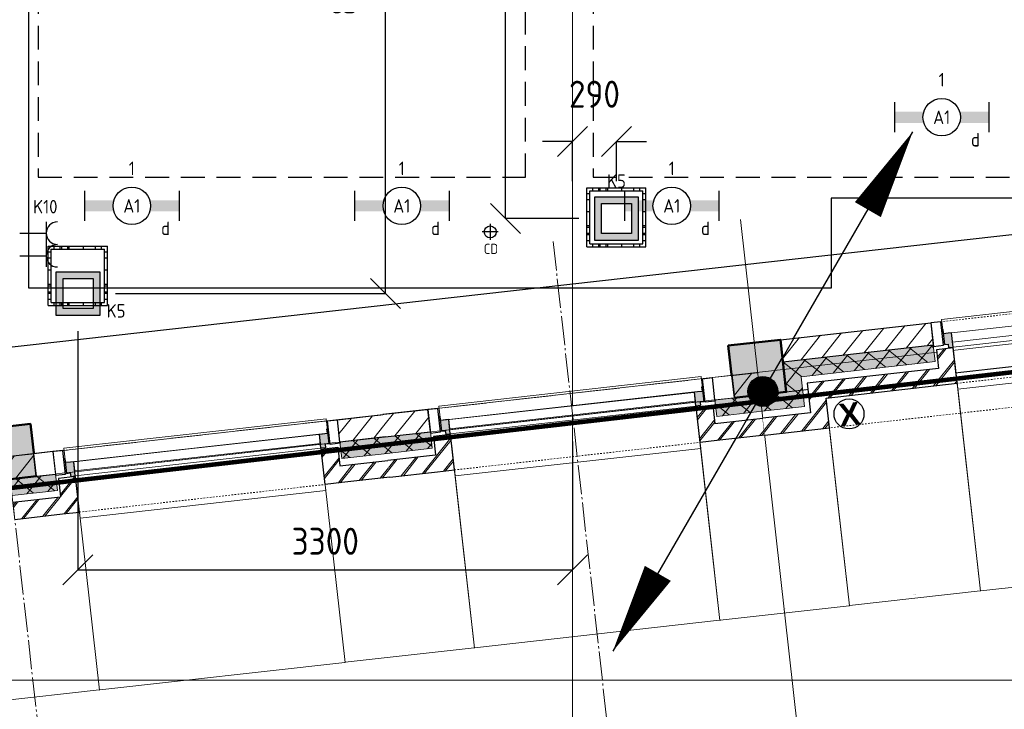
# Model space of a CAD drawing. Header units: millimetres. Extents: x -38031 to 110605, y -30229 to 92226.
# Tile 128 of 194: x 43174 to 49739, y 3307 to 7904. Entities that reach past the tile are written whole.
import ezdxf
from ezdxf.enums import TextEntityAlignment as Align

# ---------------------------------------------------------------- set-up
doc = ezdxf.new("R2010")
doc.units = ezdxf.units.MM
doc.header["$LTSCALE"] = 50
doc.set_wipeout_variables(frame=1)
doc.header["$PDMODE"] = 1
for name, pattern in [('HIDDEN', [9.525, 6.35, -3.175]), ('HIDDEN2', [4.7625, 3.175, -1.5875]), ('STYLE_01', [0.41664, 0.20828, -0.20836]), ('STYLE_07', [1.875, 0.625, -0.20828, 0.625, -0.20836, 0.06943, -0.13893]), ('STYLE_11', [5, 3.888855, -0.416718, 0.277786, -0.416641])]:
    doc.linetypes.add(name, pattern=pattern)
for name, color, linetype, lineweight in [('00 ALGEMEEN', 7, 'Continuous', 15), ('05 LINE-.Stramien', 1, 'STYLE_11', 15), ('05 LINE-0.10 grijs', 8, 'Continuous', 9), ('21 WAND BUITEN-21F_baksteen', 7, 'Continuous', 25), ('21 WAND BUITEN-21F_kalkzandsteen', 7, 'Continuous', 25), ('21 WAND BUITEN-21G_hsb', 1, 'Continuous', 15), ('21 WAND BUITEN-29_isolatie', 1, 'Continuous', 15), ('28 CONSTRUCTIE-28E_beton', 5, 'Continuous', 50), ('Guides', 203, 'Continuous', 13), ('koppenmaten', 163, 'Continuous', 15), ('stramien', 1, 'Continuous', 15)]:
    doc.layers.add(name, color=color, linetype=linetype, lineweight=lineweight)
for name, color, linetype in [('AL$1A---_ALGEMEEN', 8, 'Continuous'), ('AL------_MAATV', 200, 'Continuous'), ('AL------_MAATVOERING', 2, 'Continuous'), ('AL------_SPARING', 2, 'Continuous'), ('AM$1A---_ARCERING', 8, 'Continuous'), ('AT$1A---_TEKST025', 8, 'Continuous'), ('AT$1A---_TEKST100', 8, 'Continuous'), ('BOUWKUNDIG', 8, 'Continuous'), ('brandscheiding', 5, 'HIDDEN'), ('EL6121--', 3, 'Continuous'), ('EL6222--', 3, 'Continuous'), ('EL6311--', 3, 'Continuous'), ('LICHT_TEXT018', 1, 'Continuous'), ('versterkte strook', 7, 'Continuous'), ('Vloerdoos (2e)', 51, 'Continuous'), ('Vloerdoos (OUD)', 51, 'Continuous')]:
    doc.layers.add(name, color=color, linetype=linetype)
doc.styles.add('Arial', font='ARIAL.TTF')
doc.styles.add('Arial (bold)', font='ARIALBD.TTF')
doc.styles.add('BURO-018', font='iso.shx', dxfattribs={"height": 90})
doc.styles.get("Standard").update_dxf_attribs({"font": 'iso.shx'})
doc.dimstyles.new('STABICAD', dxfattribs={"dimscale": 100, "dimtxt": 1.8, "dimasz": 2, "dimexe": 0, "dimexo": 2.5, "dimgap": 1.5, "dimtad": 0, "dimdec": 0, "dimrnd": 10, "dimzin": 0, "dimdsep": 46, "dimtxsty": 'Standard', "dimblk1": 'OBLIQUE', "dimblk2": 'OBLIQUE', "dimsah": 1, "dimcen": -3, "dimadec": 0, "dimazin": 0, "dimtfac": 1, "dimtdec": 0, "dimtofl": 0, "dimtmove": 2, "dimatfit": 3, "dimfxl": 0, "dimtvp": 1.055556, "dimtolj": 1, "dimtzin": 0, "dimarcsym": 0})
doc.dimstyles.new('VyA', dxfattribs={"dimtxt": 2.272868, "dimasz": 2.120801, "dimexe": 1.5, "dimexo": 1.59, "dimgap": 0.5, "dimtad": 1, "dimdec": 0, "dimzin": 11, "dimtxsty": 'Arial', "dimblk": 'VW_SLASH', "dimcen": 0, "dimdle": 1, "dimazin": 0, "dimtfac": 0.8, "dimtdec": 0, "dimtix": 1, "dimtmove": 0, "dimatfit": 0, "dimldrblk": 'VW_FILLEDARROW', "dimfxl": 0, "dimfrac": 2, "dimtolj": 1, "dimtzin": 11, "dimarcsym": 0})
pattern_1 = [(45, (0, 0), (70.71068, -70.71068), []), (45, (7.07, -7.07), (70.71068, -70.71068), [])]
pattern_2 = [(135, (0, 0), (70.71068, 70.71068), []), (45, (299.34, -299.34), (70.71068, -70.71068), [])]
pattern_3 = [(45, (0, 0), (70.71068, -70.71068), [])]

# ---------------------------------------------------------------- blocks, each defined once
blk = doc.blocks.new('_Oblique')
at = {"color": 0, "linetype": 'ByBlock', "lineweight": -2}
blk.add_line((-0.5, -0.5), (0.5, 0.5), dxfattribs=at)
blk = doc.blocks.new('*D101')
at = {"layer": 'AL------_MAATVOERING', "color": 0, "lineweight": -2}
for p, q in [((46902.4, 14300), (46411.9, 14300)), ((46411.9, 6577.9), (46411.9, 14300)), ((46902.4, 6577.9), (46411.9, 6577.9))]:
    blk.add_line(p, q, dxfattribs=at)
at = {"layer": 'Defpoints', "color": 0}
for p in [(46411.9, 14300), (47152.4, 14300), (47152.4, 6577.9)]:
    blk.add_point(p, dxfattribs=at)
at = {"layer": 'AL------_MAATVOERING', "color": 0, "lineweight": -2, "xscale": 200, "yscale": 200, "zscale": 200}
for p, rotation in [((46411.9, 14300), 90), ((46411.9, 6577.9), 270)]:
    blk.add_blockref('_Oblique', p, dxfattribs=dict(at, rotation=rotation))
at = {"layer": 'AL------_MAATVOERING', "color": 0, "insert": (46221.9, 10439), "char_height": 180, "attachment_point": 5, "rotation": 90}
blk.add_mtext('\\A1;7720', dxfattribs=at)
blk = doc.blocks.new('*D115')
at = {"layer": 'AL------_MAATVOERING', "color": 0, "lineweight": -2}
for p, q in [((43562.4, 5827.9), (43562.4, 4237.2)), ((46860, 5093.4), (46860, 4237.2)), ((43562.4, 4237.2), (46860, 4237.2))]:
    blk.add_line(p, q, dxfattribs=at)
at = {"layer": 'Defpoints', "color": 0}
for p in [(43562.4, 6077.9), (46860, 5343.4), (46860, 4237.2)]:
    blk.add_point(p, dxfattribs=at)
at = {"layer": 'AL------_MAATVOERING', "color": 0, "lineweight": -2, "xscale": 200, "yscale": 200, "zscale": 200, "rotation": 180}
blk.add_blockref('_Oblique', (43562.4, 4237.2), dxfattribs=at)
at = {"layer": 'AL------_MAATVOERING', "color": 0, "lineweight": -2, "xscale": 200, "yscale": 200, "zscale": 200}
blk.add_blockref('_Oblique', (46860, 4237.2), dxfattribs=at)
at = {"layer": 'AL------_MAATVOERING', "color": 0, "insert": (45211.2, 4427.2), "char_height": 180, "attachment_point": 5}
blk.add_mtext('\\A1;3300', dxfattribs=at)
blk = doc.blocks.new('*D116')
at = {"layer": 'AL------_MAATVOERING', "color": 0, "lineweight": -2}
for p, q in [((43812.4, 14300), (45612.1, 14300)), ((45612.1, 6077.9), (45612.1, 14300)), ((43812.4, 6077.9), (45612.1, 6077.9))]:
    blk.add_line(p, q, dxfattribs=at)
at = {"layer": 'Defpoints', "color": 0}
for p in [(43562.4, 14300), (45612.1, 14300), (43562.4, 6077.9)]:
    blk.add_point(p, dxfattribs=at)
at = {"layer": 'AL------_MAATVOERING', "color": 0, "lineweight": -2, "xscale": 200, "yscale": 200, "zscale": 200}
for p, rotation in [((45612.1, 14300), 90), ((45612.1, 6077.9), 270)]:
    blk.add_blockref('_Oblique', p, dxfattribs=dict(at, rotation=rotation))
at = {"layer": 'AL------_MAATVOERING', "color": 0, "insert": (45336.2, 8155.8), "char_height": 180, "attachment_point": 5, "rotation": 90}
blk.add_mtext('\\A1;8220', dxfattribs=at)
blk = doc.blocks.new('*D243')
at = {"layer": 'AL------_MAATVOERING', "color": 0, "lineweight": -2}
for p, q in [((46860, 7092.6), (46660, 7092.6)), ((46860, 6827.9), (46860, 7092.6)), ((47152.4, 6827.9), (47152.4, 7092.6)), ((47152.4, 7092.6), (47352.4, 7092.6))]:
    blk.add_line(p, q, dxfattribs=at)
at = {"layer": 'Defpoints', "color": 0}
for p in [(46860, 7092.6), (46860, 6577.9), (47152.4, 6577.9)]:
    blk.add_point(p, dxfattribs=at)
at = {"layer": 'AL------_MAATVOERING', "color": 0, "lineweight": -2, "xscale": 200, "yscale": 200, "zscale": 200}
blk.add_blockref('_Oblique', (46860, 7092.6), dxfattribs=at)
at = {"layer": 'AL------_MAATVOERING', "color": 0, "lineweight": -2, "xscale": 200, "yscale": 200, "zscale": 200, "rotation": 180}
blk.add_blockref('_Oblique', (47152.4, 7092.6), dxfattribs=at)
at = {"layer": 'AL------_MAATVOERING', "color": 0, "insert": (47006.2, 7407.6), "char_height": 180, "attachment_point": 5}
blk.add_mtext('\\A1;290', dxfattribs=at)
blk = doc.blocks.new('E00414')
at = {"color": 0, "linetype": 'Continuous'}
for p, q in [((-2.9, -2.9), (-2.9, 2.9)), ((-2.9, 2.9), (2.9, 2.9)), ((2.9, 2.9), (2.9, -2.9)), ((-2, 2), (2, 2)), ((-2, -2), (-2, 2)), ((2, 2), (2, -2)), ((2, -2), (-2, -2)), ((2.9, -2.9), (-2.9, -2.9))]:
    blk.add_line(p, q, dxfattribs=at)
at = {"color": 0}
for points in [[(-2.9, 2.9), (2.9, 2.9), (-2, 2), (2, 2)], [(-2, -2), (-2.9, -2.9), (-2, 2), (-2.9, 2.9)], [(2, 2), (2.9, 2.9), (2, -2), (2.9, -2.9)], [(2, -2), (2.9, -2.9), (-2, -2), (-2.9, -2.9)]]:
    blk.add_solid(points, dxfattribs=at)
at = {"color": 0, "linetype": 'Continuous', "style": 'BURO-018'}
for tag, p in [('E_GKAST', (0, 8)), ('E_GROEP', (0, 5)), ('E_SGROEP', (4.5, 5))]:
    blk.add_attdef(tag, text='', height=1.8, dxfattribs=at).set_placement(p, align=Align.MIDDLE)
at = {"color": 0, "linetype": 'Continuous', "style": 'BURO-018', "flags": 1}
for tag, p in [('E_VERMCODE', (13, 5)), ('E_MATCODE', (0, 0))]:
    blk.add_attdef(tag, text='', height=1.8, dxfattribs=at).set_placement(p, align=Align.MIDDLE)
blk = doc.blocks.new('E00126')
at = {"color": 0, "linetype": 'Continuous'}
for p, q in [((-3, 4.5), (3, 4.5)), ((-1.5, 1), (-1.5, 4.5)), ((1.5, 1), (1.5, 4.5))]:
    blk.add_line(p, q, dxfattribs=at)
for centre in [(-1.5, 6), (1.5, 6)]:
    blk.add_arc(centre, 1.5, 180, 0, dxfattribs=at)
at = {"color": 0, "linetype": 'Continuous', "style": 'BURO-018'}
for tag, p in [('E_GKAST', (0, 11.5)), ('E_GROEP', (0, 8.5)), ('E_SGROEP', (4.5, 8.5))]:
    blk.add_attdef(tag, text='', height=1.8, dxfattribs=at).set_placement(p, align=Align.MIDDLE)
at = {"color": 0, "linetype": 'Continuous', "style": 'BURO-018', "flags": 1}
for tag, p in [('E_VERMCODE', (13, 8.5)), ('E_MATCODE', (0, 0))]:
    blk.add_attdef(tag, text='', height=1.8, dxfattribs=at).set_placement(p, align=Align.MIDDLE)
blk = doc.blocks.new('E00170')
at = {"color": 0, "linetype": 'Continuous'}
for q in [(5, 8.66), (-5, -8.66)]:
    blk.add_line((0, 0), q, dxfattribs=at)
for points in [[(5, 8.66, 0, 1, 0), (3.5, 6.062, 1, 1, 0)], [(-5, -8.66, 0, 1, 0), (-3.5, -6.062, 1, 1, 0)]]:
    blk.add_lwpolyline(points, format="xyseb", dxfattribs=at)
at = {"color": 0, "const_width": 0.5}
blk.add_lwpolyline([(-0.25, 0, 1), (0.25, 0, 1)], format="xyb", close=True, dxfattribs=at)
at = {"color": 0, "linetype": 'Continuous'}
blk.add_circle((0, 0), 0.5, dxfattribs=at)
blk = doc.blocks.new('1115B6630')
at = {"color": 0}
for p, q in [((-6.3, 2), (-6.3, -2)), ((6.3, 2), (6.3, -2))]:
    blk.add_line(p, q, dxfattribs=at)
at = {"color": 0, "linetype": 'Continuous'}
blk.add_circle((0, 0), 2.5, dxfattribs=at)
at = {"color": 0}
for points in [[(-2.5, 0.75), (-6.3, 0.75), (-2.5, -0.75), (-6.3, -0.75)], [(2.5, 0.75), (6.3, 0.75), (2.5, -0.75), (6.3, -0.75)]]:
    blk.add_solid(points, dxfattribs=at)
at = {"color": 0, "linetype": 'Continuous', "style": 'BURO-018'}
for tag, p in [('E_GKAST', (0, 8)), ('E_GROEP', (0, 5)), ('E_SGROEP', (4.5, 5)), ('E_ARMCODE', (0, 0)), ('E_SLET', (4.5, -3))]:
    blk.add_attdef(tag, text='', height=1.8, dxfattribs=at).set_placement(p, align=Align.MIDDLE)
blk = doc.blocks.new('Centraaldoos')
at = {"color": 1, "linetype": 'Continuous'}
for p, q in [((-2, 0), (2, 0)), ((0, -2), (0, 2))]:
    blk.add_line(p, q, dxfattribs=at)
at = {"color": 0, "linetype": 'Continuous'}
blk.add_circle((0, 0), 1.5, dxfattribs=at)
at = {"color": 0, "linetype": 'Continuous', "style": 'BURO-018'}
blk.add_attdef('AL_POSNR', text='', height=1.8, dxfattribs=at).set_placement((0, 3), align=Align.CENTER)
at = {"color": 0, "linetype": 'Continuous', "style": 'BURO-018', "flags": 1}
blk.add_attdef('AL_OMS', (0, 0), '', height=1.8, dxfattribs=at)
at = {"layer": 'AL------_MAATV', "style": 'BURO-018'}
blk.add_text('CD', height=2.531, rotation=180, dxfattribs=at).set_placement((1.61, 5.48))
blk = doc.blocks.new('VLOERDOOS (2e)')
at = {"layer": 'Vloerdoos (OUD)'}
for p, q in [((0, 395), (395, 395)), ((0, 395), (0, 0)), ((40, 375), (40, 395)), ((80, 375), (80, 395)), ((90, 375), (90, 395)), ((130, 375), (130, 395)), ((140, 375), (140, 395)), ((235, 375), (235, 395)), ((315, 375), (315, 395)), ((355, 375), (355, 395)), ((395, 395), (395, 0)), ((0, 355), (20, 355)), ((20, 375), (20, 20)), ((20, 375), (375, 375)), ((375, 375), (375, 20)), ((375, 355), (395, 355)), ((0, 315), (20, 315)), ((0, 305), (20, 305)), ((0, 265), (20, 265)), ((375, 315), (395, 315)), ((375, 305), (395, 305)), ((375, 265), (395, 265)), ((0, 255), (20, 255)), ((375, 255), (395, 255)), ((0, 160), (20, 160)), ((375, 160), (395, 160)), ((0, 80), (20, 80)), ((375, 80), (395, 80)), ((0, 40), (20, 40)), ((0, 0), (395, 0)), ((20, 20), (375, 20)), ((40, 0), (40, 20)), ((80, 0), (80, 20)), ((90, 0), (90, 20)), ((130, 0), (130, 20)), ((140, 0), (140, 20)), ((235, 0), (235, 20)), ((315, 0), (315, 20)), ((355, 0), (355, 20)), ((375, 40), (395, 40))]:
    blk.add_line(p, q, dxfattribs=at)
blk = doc.blocks.new('zijdetail kozijn 2kops')
at = {"color": 0}
blk.add_wipeout([(-63, 420), (-130, 420), (-130, 262), (-63, 262)], dxfattribs=at).dxf.layer = 'AL$1A---_ALGEMEEN'
at = {"layer": 'AM$1A---_ARCERING', "linetype": 'Continuous', "lineweight": 0}
blk.add_hatch(color=256, dxfattribs=at).paths.add_polyline_path([(-54.2, 338), (-54.2, 366), (-56, 366), (-56, 266), (-31, 266), (-31, 243), (0, 243), (0, 338), (-22, 338)])
at = {"layer": 'AL$1A---_ALGEMEEN', "color": 0}
for points in [[(-63, 420), (-130, 420), (-130, 262), (-63, 262)], [(-54.2, 338), (-54.2, 366), (-56, 366), (-56, 266), (-31, 266), (-31, 243), (0, 243), (0, 338), (-22, 338)]]:
    blk.add_lwpolyline(points, close=True, dxfattribs=at)
blk = doc.blocks.new('31x_alu-1e-mk106b-p')
at = {"color": 0}
blk.add_wipeout([(-338, 1648), (-338, 0), (-276, 0), (-276, 1648)], dxfattribs=at).dxf.layer = '05 LINE-0.10 grijs'
at = {"layer": '05 LINE-0.10 grijs', "color": 0}
for points in [[(-435, 1704), (-338, 1704), (-338, -56), (-435, -56)], [(-338, 1648), (-338, 0), (-276, 0), (-276, 1648)]]:
    blk.add_lwpolyline(points, close=True, dxfattribs=at)
at = {"layer": '00 ALGEMEEN', "color": 0, "xscale": -1, "rotation": 90}
blk.add_blockref('zijdetail kozijn 2kops', (0, 1648), dxfattribs=at)
at = {"layer": '00 ALGEMEEN', "color": 0, "rotation": 90}
blk.add_blockref('zijdetail kozijn 2kops', (0, 0), dxfattribs=at)
at = {"layer": '05 LINE-0.10 grijs', "color": 0, "linetype": 'STYLE_01'}
blk.add_line((-420, 1711), (-420, -63), dxfattribs=at)
at = {"layer": '05 LINE-0.10 grijs', "color": 0}
blk.add_lwpolyline([(-243, 1648), (40, 1648), (40, 0), (-243, 0)], close=True, dxfattribs=at)
at = {"color": 0}
blk.add_wipeout([(-113, -113), (-113, -434), (0, -434), (0, -113), (0, 0), (-238, 0), (-238, -113), (-114, -113)], dxfattribs=at).dxf.layer = '21 WAND BUITEN-21F_baksteen'
at = {"layer": 'AM$1A---_ARCERING', "linetype": 'Continuous', "lineweight": 5}
h = blk.add_hatch(dxfattribs=at)
h.set_pattern_fill('BAKSTEEN', color=256, style=0, pattern_type=2)
h.set_pattern_definition(pattern_1)
edge = h.paths.add_edge_path()
edge.add_line((-113, -113), (-113, -434))
edge.add_line((-113, -434), (0, -434))
edge.add_line((0, -434), (0, -113))
edge.add_line((0, -113), (0, 0))
edge.add_line((0, 0), (-238, 0))
edge.add_line((-238, 0), (-238, -113))
edge.add_line((-238, -113), (-114, -113))
at = {"layer": 'AM$1A---_ARCERING', "linetype": 'Continuous', "lineweight": 0}
blk.add_hatch(color=256, dxfattribs=at).paths.add_polyline_path([(-160, -130), (-270, -130), (-270, -434), (-160, -434)])
at = {"layer": 'AM$1A---_ARCERING', "linetype": 'Continuous', "lineweight": 5}
h = blk.add_hatch(dxfattribs=at)
h.set_pattern_fill('ISOLATIE', color=256, style=0, pattern_type=2)
h.set_pattern_definition(pattern_2)
h.paths.add_polyline_path([(-160, -130), (-270, -130), (-270, -434), (-160, -434)])
at = {"layer": '05 LINE-0.10 grijs', "color": 0, "linetype": 'STYLE_01'}
blk.add_line((0, 1648), (0, 0), dxfattribs=at)
at = {"layer": '21 WAND BUITEN-21F_baksteen', "color": 0}
blk.add_line((-113, -113), (-113, -434), dxfattribs=at)
at = {"layer": '21 WAND BUITEN-21F_baksteen', "color": 0, "flags": 128}
blk.add_lwpolyline([(0, -434), (0, -113), (0, 0), (-238, 0), (-238, -113), (-114, -113)], dxfattribs=at)
at = {"layer": '21 WAND BUITEN-29_isolatie', "color": 0}
blk.add_line((-160, -434), (-160, -130), dxfattribs=at)
at = {"layer": '21 WAND BUITEN-29_isolatie', "color": 0, "flags": 128}
blk.add_lwpolyline([(-160, -130), (-270, -130), (-270, -434)], dxfattribs=at)
at = {"color": 0}
for points, layer in [([(-113, 1761), (-113, 2082), (0, 2082), (0, 1761), (0, 1648), (-238, 1648), (-238, 1761), (-114, 1761)], '21 WAND BUITEN-21F_baksteen'), ([(-420, -130), (-420, -434), (-270, -434), (-270, -130)], '21 WAND BUITEN-21F_kalkzandsteen')]:
    blk.add_wipeout(points, dxfattribs=at).dxf.layer = layer
at = {"layer": 'AM$1A---_ARCERING', "linetype": 'Continuous', "lineweight": 0}
blk.add_hatch(color=256, dxfattribs=at).paths.add_polyline_path([(-160, 1778), (-270, 1778), (-270, 2082), (-160, 2082)])
at = {"layer": 'AM$1A---_ARCERING', "linetype": 'Continuous', "lineweight": 5}
h = blk.add_hatch(dxfattribs=at)
h.set_pattern_fill('ISOLATIE', color=256, style=0, pattern_type=2)
h.set_pattern_definition(pattern_2)
h.paths.add_polyline_path([(-160, 1778), (-270, 1778), (-270, 2082), (-160, 2082)])
h = blk.add_hatch(dxfattribs=at)
h.set_pattern_fill('BAKSTEEN', color=256, style=0, pattern_type=2)
h.set_pattern_definition(pattern_1)
edge = h.paths.add_edge_path()
edge.add_line((-113, 1761), (-113, 2082))
edge.add_line((-113, 2082), (0, 2082))
edge.add_line((0, 2082), (0, 1761))
edge.add_line((0, 1761), (0, 1648))
edge.add_line((0, 1648), (-238, 1648))
edge.add_line((-238, 1648), (-238, 1761))
edge.add_line((-238, 1761), (-114, 1761))
h = blk.add_hatch(dxfattribs=at)
h.set_pattern_fill('KALKZANDSTEEN', color=256, style=0, pattern_type=2)
h.set_pattern_definition(pattern_3)
h.paths.add_polyline_path([(-420, -130), (-420, -434), (-270, -434), (-270, -130)])
at = {"layer": '21 WAND BUITEN-21F_baksteen', "color": 0}
blk.add_line((-113, 1761), (-113, 2082), dxfattribs=at)
at = {"layer": '21 WAND BUITEN-21F_baksteen', "color": 0, "flags": 128}
blk.add_lwpolyline([(0, 2082), (0, 1761), (0, 1648), (-238, 1648), (-238, 1761), (-114, 1761)], dxfattribs=at)
at = {"layer": '21 WAND BUITEN-21F_kalkzandsteen', "color": 0}
blk.add_line((-420, -130), (-420, -434), dxfattribs=at)
at = {"layer": '21 WAND BUITEN-21F_kalkzandsteen', "color": 0, "flags": 128}
blk.add_lwpolyline([(-270, -434), (-270, -130), (-420, -130)], dxfattribs=at)
at = {"layer": '21 WAND BUITEN-29_isolatie', "color": 0}
blk.add_line((-160, 2082), (-160, 1778), dxfattribs=at)
at = {"layer": '21 WAND BUITEN-29_isolatie', "color": 0, "flags": 128}
blk.add_lwpolyline([(-160, 1778), (-270, 1778), (-270, 2082)], dxfattribs=at)
at = {"color": 0}
blk.add_wipeout([(-420, 1778), (-420, 2082), (-270, 2082), (-270, 1778)], dxfattribs=at).dxf.layer = '21 WAND BUITEN-21F_kalkzandsteen'
at = {"layer": 'AM$1A---_ARCERING', "linetype": 'Continuous', "lineweight": 5}
h = blk.add_hatch(dxfattribs=at)
h.set_pattern_fill('KALKZANDSTEEN', color=256, style=0, pattern_type=2)
h.set_pattern_definition(pattern_3)
h.paths.add_polyline_path([(-420, 1778), (-420, 2082), (-270, 2082), (-270, 1778)])
at = {"layer": '21 WAND BUITEN-21F_kalkzandsteen', "color": 0}
blk.add_line((-420, 1778), (-420, 2082), dxfattribs=at)
at = {"layer": '21 WAND BUITEN-21F_kalkzandsteen', "color": 0, "flags": 128}
blk.add_lwpolyline([(-270, 2082), (-270, 1778), (-420, 1778)], dxfattribs=at)
blk = doc.blocks.new('31x_alu-1e-mk107-p')
at = {"layer": '05 LINE-0.10 grijs', "color": 0, "linetype": 'STYLE_01'}
blk.add_line((-877, 0), (-3280, 0), dxfattribs=at)
at = {"color": 0}
blk.add_wipeout([(-877, 338), (-3280, 338), (-3280, 276), (-877, 276)], dxfattribs=at).dxf.layer = '05 LINE-0.10 grijs'
at = {"layer": '05 LINE-0.10 grijs', "color": 0}
blk.add_lwpolyline([(-877, 338), (-3280, 338), (-3280, 276), (-877, 276)], close=True, dxfattribs=at)
at = {"layer": '00 ALGEMEEN', "color": 0}
blk.add_blockref('zijdetail kozijn 2kops', (-3280, 0), dxfattribs=at)
at = {"layer": '00 ALGEMEEN', "color": 0, "xscale": -1}
blk.add_blockref('zijdetail kozijn 2kops', (-877, 0), dxfattribs=at)
at = {"layer": '05 LINE-0.10 grijs', "color": 0, "linetype": 'STYLE_01'}
blk.add_line((-814, 420), (-3343, 420), dxfattribs=at)
at = {"layer": '05 LINE-0.10 grijs', "color": 0}
blk.add_line((-821, 366), (-821, 435), dxfattribs=at)
blk.add_lwpolyline([(-3336, 366), (-3336, 435), (-821, 435)], dxfattribs=at)
blk.add_lwpolyline([(-3280, 243), (-877, 243), (-877, -40), (-3280, -40)], close=True, dxfattribs=at)
blk = doc.blocks.new('21x_zaagwerk')
at = {"layer": 'AL$1A---_ALGEMEEN', "color": 0}
blk.add_circle((0, 0), 100, dxfattribs=at)
at = {"layer": 'AT$1A---_TEKST100', "insert": (-67.8, 73.6), "char_height": 151.525, "attachment_point": 1, "line_spacing_factor": 0.967741, "style": 'Arial (bold)'}
blk.add_mtext('{\\C256;\\lX}', dxfattribs=at)
blk = doc.blocks.new('VW_SLASH')
at = {"layer": 'AL$1A---_ALGEMEEN', "color": 0, "linetype": 'ByBlock', "lineweight": -2}
blk.add_line((0, 0), (-1, 0), dxfattribs=at)
at = {"layer": 'AL$1A---_ALGEMEEN', "color": 0, "linetype": 'ByBlock', "lineweight": 5}
blk.add_line((0.5, 0.5), (-0.5, -0.5), dxfattribs=at)
blk = doc.blocks.new('*D1125')
at = {"layer": 'koppenmaten', "color": 0, "lineweight": -2}
for p, q in [((-38933.5, 6), (-38933.5, -1464.8)), ((-39813.5, -224), (-39813.5, -1464.8)), ((-38935.6, -1463.3), (-39811.4, -1463.3))]:
    blk.add_line(p, q, dxfattribs=at)
at = {"layer": 'koppenmaten', "color": 0, "lineweight": -2, "xscale": 2.12080078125, "yscale": 2.12080078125, "zscale": 2.12080078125, "rotation": 180}
blk.add_blockref('VW_SLASH', (-39813.5, -1463.3), dxfattribs=at)
at = {"layer": 'koppenmaten', "color": 0, "lineweight": -2, "xscale": 2.12080078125, "yscale": 2.12080078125, "zscale": 2.12080078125}
blk.add_blockref('VW_SLASH', (-38933.5, -1463.3), dxfattribs=at)
at = {"layer": 'AT$1A---_TEKST025', "insert": (-39373.5, -1437.1), "char_height": 2.273, "attachment_point": 5, "style": 'Arial'}
blk.add_mtext('\\A1;7K=44000', dxfattribs=at)
blk = doc.blocks.new('VW_FILLEDARROW')
at = {"layer": 'AL$1A---_ALGEMEEN', "color": 0, "lineweight": -2}
blk.add_solid([(0, 0), (0.5, 0.5), (0.5, -0.5)], dxfattribs=at)
blk = doc.blocks.new('*D1126')
at = {"layer": 'koppenmaten', "color": 0, "lineweight": -2}
for p, q in [((-38933.5, 76), (-38933.5, -1464.8)), ((-36530.5, 47.1), (-36530.5, -1464.8)), ((-36532.6, -1463.3), (-38931.4, -1463.3))]:
    blk.add_line(p, q, dxfattribs=at)
at = {"layer": 'koppenmaten', "color": 0, "lineweight": -2, "xscale": 2.12080078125, "yscale": 2.12080078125, "zscale": 2.12080078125, "rotation": 180}
blk.add_blockref('VW_SLASH', (-38933.5, -1463.3), dxfattribs=at)
at = {"layer": 'koppenmaten', "color": 0, "lineweight": -2, "xscale": 2.12080078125, "yscale": 2.12080078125, "zscale": 2.12080078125}
blk.add_blockref('VW_SLASH', (-36530.5, -1463.3), dxfattribs=at)
at = {"layer": 'AT$1A---_TEKST025', "insert": (-37732, -1437.1), "char_height": 2.273, "attachment_point": 5, "style": 'Arial'}
blk.add_mtext('\\A1;19K+V=120150', dxfattribs=at)
blk = doc.blocks.new('*D1127')
at = {"layer": 'koppenmaten', "color": 0, "lineweight": -2}
for p, q in [((-42329.5, -99), (-42329.5, -1464.8)), ((-40681.5, -229), (-40681.5, -1464.8)), ((-40683.6, -1463.3), (-42327.4, -1463.3))]:
    blk.add_line(p, q, dxfattribs=at)
at = {"layer": 'koppenmaten', "color": 0, "lineweight": -2, "xscale": 2.12080078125, "yscale": 2.12080078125, "zscale": 2.12080078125, "rotation": 180}
blk.add_blockref('VW_SLASH', (-42329.5, -1463.3), dxfattribs=at)
at = {"layer": 'koppenmaten', "color": 0, "lineweight": -2, "xscale": 2.12080078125, "yscale": 2.12080078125, "zscale": 2.12080078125}
blk.add_blockref('VW_SLASH', (-40681.5, -1463.3), dxfattribs=at)
at = {"layer": 'AT$1A---_TEKST025', "insert": (-41505.5, -1437.1), "char_height": 2.273, "attachment_point": 5, "style": 'Arial'}
blk.add_mtext('\\A1;13K+V=82400', dxfattribs=at)
blk = doc.blocks.new('*D1128')
at = {"layer": 'koppenmaten', "color": 0, "lineweight": -2}
for p, q in [((-39813.5, -119), (-39813.5, -1464.8)), ((-40681.5, -152.9), (-40681.5, -1464.8)), ((-40679.4, -1463.3), (-39815.6, -1463.3))]:
    blk.add_line(p, q, dxfattribs=at)
at = {"layer": 'koppenmaten', "color": 0, "lineweight": -2, "xscale": 2.12080078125, "yscale": 2.12080078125, "zscale": 2.12080078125, "rotation": 180}
blk.add_blockref('VW_SLASH', (-40681.5, -1463.3), dxfattribs=at)
at = {"layer": 'koppenmaten', "color": 0, "lineweight": -2, "xscale": 2.12080078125, "yscale": 2.12080078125, "zscale": 2.12080078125}
blk.add_blockref('VW_SLASH', (-39813.5, -1463.3), dxfattribs=at)
at = {"layer": 'AT$1A---_TEKST025', "insert": (-40247.5, -1437.1), "char_height": 2.273, "attachment_point": 5, "style": 'Arial'}
blk.add_mtext('\\A1;7K-V=43400', dxfattribs=at)
blk = doc.blocks.new('*D1129')
at = {"layer": 'koppenmaten', "color": 0, "lineweight": -2}
for p, q in [((-44845.5, -271.9), (-44845.5, -1464.8)), ((-43197.5, -271.9), (-43197.5, -1464.8)), ((-43199.6, -1463.3), (-44843.4, -1463.3))]:
    blk.add_line(p, q, dxfattribs=at)
at = {"layer": 'koppenmaten', "color": 0, "lineweight": -2, "xscale": 2.12080078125, "yscale": 2.12080078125, "zscale": 2.12080078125, "rotation": 180}
blk.add_blockref('VW_SLASH', (-44845.5, -1463.3), dxfattribs=at)
at = {"layer": 'koppenmaten', "color": 0, "lineweight": -2, "xscale": 2.12080078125, "yscale": 2.12080078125, "zscale": 2.12080078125}
blk.add_blockref('VW_SLASH', (-43197.5, -1463.3), dxfattribs=at)
at = {"layer": 'AT$1A---_TEKST025', "insert": (-44021.5, -1437.1), "char_height": 2.273, "attachment_point": 5, "style": 'Arial'}
blk.add_mtext('\\A1;13K+V=82400', dxfattribs=at)
blk = doc.blocks.new('*D1130')
at = {"layer": 'koppenmaten', "color": 0, "lineweight": -2}
for p, q in [((-42329.5, -109), (-42329.5, -1464.8)), ((-43197.5, -271.9), (-43197.5, -1464.8)), ((-43195.4, -1463.3), (-42331.6, -1463.3))]:
    blk.add_line(p, q, dxfattribs=at)
at = {"layer": 'koppenmaten', "color": 0, "lineweight": -2, "xscale": 2.12080078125, "yscale": 2.12080078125, "zscale": 2.12080078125, "rotation": 180}
blk.add_blockref('VW_SLASH', (-43197.5, -1463.3), dxfattribs=at)
at = {"layer": 'koppenmaten', "color": 0, "lineweight": -2, "xscale": 2.12080078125, "yscale": 2.12080078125, "zscale": 2.12080078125}
blk.add_blockref('VW_SLASH', (-42329.5, -1463.3), dxfattribs=at)
at = {"layer": 'AT$1A---_TEKST025', "insert": (-42763.5, -1437.1), "char_height": 2.273, "attachment_point": 5, "style": 'Arial'}
blk.add_mtext('\\A1;7K-V=43400', dxfattribs=at)
blk = doc.blocks.new('*D1132')
at = {"layer": 'koppenmaten', "color": 0, "lineweight": -2}
for p, q in [((-45716.3, -271.6), (-45716.3, -1464.8)), ((-44845.5, -271.9), (-44845.5, -1464.8)), ((-45714.2, -1463.3), (-44847.6, -1463.3))]:
    blk.add_line(p, q, dxfattribs=at)
at = {"layer": 'koppenmaten', "color": 0, "lineweight": -2, "xscale": 2.12080078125, "yscale": 2.12080078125, "zscale": 2.12080078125, "rotation": 180}
blk.add_blockref('VW_SLASH', (-45716.3, -1463.3), dxfattribs=at)
at = {"layer": 'koppenmaten', "color": 0, "lineweight": -2, "xscale": 2.12080078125, "yscale": 2.12080078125, "zscale": 2.12080078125}
blk.add_blockref('VW_SLASH', (-44845.5, -1463.3), dxfattribs=at)
at = {"layer": 'AT$1A---_TEKST025', "insert": (-45280.9, -1437.1), "char_height": 2.273, "attachment_point": 5, "style": 'Arial'}
blk.add_mtext('\\A1;7K-V=43541', dxfattribs=at)
blk = doc.blocks.new('kolom 350x350')
at = {"layer": 'AM$1A---_ARCERING', "linetype": 'Continuous', "lineweight": 0}
blk.add_hatch(color=256, dxfattribs=at).paths.add_polyline_path([(-175, 350), (175, 350), (175, 0), (-175, 0)])
at = {"layer": '28 CONSTRUCTIE-28E_beton', "color": 0}
blk.add_lwpolyline([(-175, 350), (175, 350), (175, 0), (-175, 0)], close=True, dxfattribs=at)
blk = doc.blocks.new('metselwerk zo gevel 1e verd')
at = {"layer": '05 LINE-0.10 grijs', "color": 8, "linetype": 'STYLE_01'}
blk.add_line((-39802.98813, -270.44386), (-35678.39165, -269.99647), dxfattribs=at)
at = {"layer": '00 ALGEMEEN', "color": 8, "xscale": -1, "rotation": 90.00000000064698}
blk.add_blockref('31x_alu-1e-mk106b-p', (-40681.5, -270.32735), dxfattribs=at)
at = {"layer": '00 ALGEMEEN', "color": 8}
blk.add_blockref('21x_zaagwerk', (-39673.08538, -192.95789), dxfattribs=at)
at = {"layer": 'AM$1A---_ARCERING', "linetype": 'Continuous', "lineweight": 0}
blk.add_hatch(color=8, dxfattribs=at).paths.add_polyline_path([(-40247.5, -110.32735), (-39962.5, -110.32735), (-39962.5, 89.67265), (-39063.5, 89.67265), (-39063.5, 199.67265), (-40072.5, 199.67265), (-40072.5, -0.32735), (-40247.5, -0.32735)])
at = {"layer": 'AM$1A---_ARCERING', "linetype": 'Continuous', "lineweight": 5}
h = blk.add_hatch(dxfattribs=at)
h.set_pattern_fill('ISOLATIE', color=8, style=0, pattern_type=2)
h.set_pattern_definition(pattern_2)
edge = h.paths.add_edge_path()
edge.add_line((-40247.5, -110.32735), (-39962.5, -110.32735))
edge.add_line((-39962.5, -110.32735), (-39962.5, 89.67265))
edge.add_line((-39962.5, 89.67265), (-39063.5, 89.67265))
edge.add_line((-39063.5, 89.67265), (-39063.5, 199.67265))
edge.add_line((-39063.5, 199.67265), (-40072.5, 199.67265))
edge.add_line((-40072.5, 199.67265), (-40072.5, -0.32735))
edge.add_line((-40072.5, -0.32735), (-40247.5, -0.32735))
at = {"layer": '05 LINE-.Stramien', "color": 8}
blk.add_line((-41505.5, -2275.00786), (-41505.5, 1174.99214), dxfattribs=at)
at = {"layer": '05 LINE-.Stramien', "color": 8, "linetype": 'Continuous'}
blk.add_line((-40247.5, -2275.00786), (-40247.5, 1174.99214), dxfattribs=at)
at = {"layer": '21 WAND BUITEN-29_isolatie', "color": 8}
blk.add_lwpolyline([(-40247.5, -110.32735), (-39962.5, -110.32735), (-39962.5, 89.67265), (-39063.5, 89.67265), (-39063.5, 199.67265), (-40072.5, 199.67265), (-40072.5, -0.32735), (-40247.5, -0.32735)], dxfattribs=at)
at = {"layer": '00 ALGEMEEN', "color": 8, "xscale": -1, "rotation": 89.99999914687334}
blk.add_blockref('31x_alu-1e-mk106b-p', (-43197.5, -270.32738), dxfattribs=at)
at = {"layer": 'koppenmaten', "color": 8}
for base, p1, p2, override, picture, middle in [((-42329.5, -1463.28595), (-40681.5, -227.44536), (-42329.5, -97.44536), {"dimtxt": 2.272868, "dimgap": 25, "dimlfac": 50, "dimpost": '13K+V=<>', "dimtxsty": 'Arial', "dimtmove": 2}, '*D1127', (-41505.5, -1437.12471)), ((-39813.5, -1463.28595), (-40681.5, -151.32735), (-39813.5, -117.44536), {"dimtxt": 2.272868, "dimgap": 25, "dimlfac": 50, "dimpost": '7K-V=<>', "dimtxsty": 'Arial', "dimtmove": 2}, '*D1128', (-40247.5, -1437.12471))]:
    dim = blk.add_linear_dim(base=base, p1=p1, p2=p2, dimstyle='VyA', override=override, dxfattribs=at)
    dim.commit()
    dim.dimension.update_dxf_attribs({"geometry": picture, "text_midpoint": middle})
at = {"layer": '05 LINE-.Stramien', "color": 8}
blk.add_line((-45279, -2275.00786), (-45279, 1174.99214), dxfattribs=at)
at = {"layer": '00 ALGEMEEN', "color": 8}
blk.add_blockref('kolom 350x350', (-45279, -0.32735), dxfattribs=at)
at = {"layer": 'koppenmaten', "color": 8}
for base, p1, p2, override, picture, middle in [((-42329.5, -1463.28595), (-43197.5, -270.32302), (-42329.5, -107.44536), {"dimtxt": 2.272868, "dimgap": 25, "dimlfac": 50, "dimpost": '7K-V=<>', "dimtxsty": 'Arial', "dimtmove": 2}, '*D1130', (-42763.5, -1437.12471)), ((-44845.5, -1463.28595), (-45716.32528, -270.00353), (-44845.5, -270.32302), {"dimtxt": 2.272868, "dimgap": 25, "dimlfac": 50, "dimpost": '7K-V=<>', "dimtxsty": 'Arial', "dimtmove": 2}, '*D1132', (-45280.91264, -1437.12471)), ((-44845.5, -1463.28595), (-43197.5, -270.32302), (-44845.5, -270.32302), {"dimtxt": 2.272868, "dimgap": 25, "dimlfac": 50, "dimpost": '13K+V=<>', "dimtxsty": 'Arial', "dimtmove": 2}, '*D1129', (-44021.5, -1437.12471))]:
    dim = blk.add_linear_dim(base=base, p1=p1, p2=p2, dimstyle='VyA', override=override, dxfattribs=at)
    dim.commit()
    dim.dimension.update_dxf_attribs({"geometry": picture, "text_midpoint": middle})
at = {"color": 8}
blk.add_wipeout([(-40072.5, 349.67265), (-39063.5, 349.67265), (-39063.5, 199.67265), (-40072.5, 199.67265)], dxfattribs=at).dxf.layer = '21 WAND BUITEN-21F_kalkzandsteen'
at = {"layer": 'AM$1A---_ARCERING', "linetype": 'Continuous', "lineweight": 5}
h = blk.add_hatch(dxfattribs=at)
h.set_pattern_fill('KALKZANDSTEEN', color=8, style=0, pattern_type=2)
h.set_pattern_definition(pattern_3)
h.paths.add_polyline_path([(-40072.5, 349.67265), (-39063.5, 349.67265), (-39063.5, 199.67265), (-40072.5, 199.67265)])
at = {"layer": '21 WAND BUITEN-21F_kalkzandsteen', "color": 8}
blk.add_lwpolyline([(-40072.5, 349.67265), (-39063.5, 349.67265), (-39063.5, 199.67265), (-40072.5, 199.67265)], close=True, dxfattribs=at)
at = {"layer": '00 ALGEMEEN', "color": 8}
blk.add_blockref('kolom 350x350', (-40247.5, -0.32735), dxfattribs=at)
blk.add_blockref('31x_alu-1e-mk107-p', (-35653.5, -70.32735), dxfattribs=at)
at = {"layer": 'Guides', "color": 8}
for p, q in [((-93461, 150), (15460, 150)), ((-93461, 0), (15460, 0))]:
    blk.add_line(p, q, dxfattribs=at)
at = {"layer": 'koppenmaten', "color": 8}
for base, p1, p2, override, picture, middle in [((-38933.5, -1463.28595), (-36530.5, 48.67265), (-38933.5, 77.55464), {"dimtxt": 2.272868, "dimgap": 25, "dimlfac": 50, "dimpost": '19K+V=<>', "dimtxsty": 'Arial', "dimtmove": 2}, '*D1126', (-37732, -1437.12548)), ((-39813.5, -1463.28595), (-38933.5, 7.55464), (-39813.5, -222.44536), {"dimtxt": 2.272868, "dimgap": 25, "dimlfac": 50, "dimpost": '7K=<>', "dimtxsty": 'Arial', "dimtmove": 2}, '*D1125', (-39373.5, -1437.12548))]:
    dim = blk.add_linear_dim(base=base, p1=p1, p2=p2, dimstyle='VyA', override=override, dxfattribs=at)
    dim.commit()
    dim.dimension.update_dxf_attribs({"geometry": picture, "text_midpoint": middle})
at = {"color": 8}
for points, layer in [([(-39813.5, -70.32735), (-38933.5, -70.32735), (-38933.5, 167.67265), (-39046.5, 167.67265), (-39046.5, 42.67265), (-39926.5, 42.67265), (-39926.5, -157.32735), (-40247.5, -157.32735), (-40247.5, -270.32735), (-39813.5, -270.32735)], '21 WAND BUITEN-21F_baksteen'), ([(-45104, 149.67698), (-44975.5, 149.67698), (-44975.5, -0.32302), (-45104, -0.32302)], '21 WAND BUITEN-21G_hsb'), ([(-40551, 149.67265), (-40422.5, 149.67265), (-40422.5, -0.32735), (-40551, -0.32735)], '21 WAND BUITEN-21G_hsb')]:
    blk.add_wipeout(points, dxfattribs=at).dxf.layer = layer
at = {"layer": 'AM$1A---_ARCERING', "linetype": 'Continuous', "lineweight": 5}
h = blk.add_hatch(dxfattribs=at)
h.set_pattern_fill('BAKSTEEN', color=8, style=0, pattern_type=2)
h.set_pattern_definition(pattern_1)
h.paths.add_polyline_path([(-39813.5, -70.32735), (-38933.5, -70.32735), (-38933.5, 167.67265), (-39046.5, 167.67265), (-39046.5, 42.67265), (-39926.5, 42.67265), (-39926.5, -157.32735), (-40247.5, -157.32735), (-40247.5, -270.32735), (-39813.5, -270.32735)])
at = {"layer": '21 WAND BUITEN-21F_baksteen', "color": 8, "flags": 128}
for points in [[(-39813.5, -70.32735), (-38933.5, -70.32735), (-38933.5, 167.67265), (-39046.5, 167.67265), (-39046.5, 42.67265), (-39926.5, 42.67265), (-39926.5, -157.32735), (-40247.5, -157.32735)], [(-40247.5, -270.32735), (-39813.5, -270.32735), (-39813.5, -70.32735)]]:
    blk.add_lwpolyline(points, dxfattribs=at)
at = {"layer": '21 WAND BUITEN-21G_hsb', "color": 8}
for points in [[(-45104, 149.67698), (-44975.5, 149.67698), (-44975.5, -0.32302), (-45104, -0.32302)], [(-40551, 149.67265), (-40422.5, 149.67265), (-40422.5, -0.32735), (-40551, -0.32735)]]:
    blk.add_lwpolyline(points, close=True, dxfattribs=at)
blk = doc.blocks.new('200254 W 211 30-06-2008')
at = {"layer": 'AL$1A---_ALGEMEEN'}
blk.add_lwpolyline([(19899.45, 3138.24), (19899.45, 3283.09), (20194.45, 3283.09), (20194.45, 3162.24), (20114.45, 3162.24), (20114.45, 3150.24), (20006.45, 3150.24), (20006.45, 3138.24)], close=True, dxfattribs=at)
at = {"layer": 'stramien', "linetype": 'STYLE_07', "ltscale": 50}
for p, q in [((19971.95, 2695.43), (19971.95, 4240.03)), ((18888.74, 2999.55), (21031.95, 3240.24)), ((18923.73, 3085.95), (21069.72, 3085.95))]:
    blk.add_line(p, q, dxfattribs=at)
at = {"layer": '00 ALGEMEEN', "color": 0, "xscale": 0.02, "yscale": 0.02, "zscale": 0.02, "rotation": 6.40755072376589}
blk.add_blockref('metselwerk zo gevel 1e verd', (20796.89, 3213.85), dxfattribs=at)

msp = doc.modelspace()

# ---------------------------------------------------------------- block references
at = {"layer": 'BOUWKUNDIG', "xscale": 50, "yscale": 50, "zscale": 50}
msp.add_blockref('200254 W 211 30-06-2008', (-951737.5, -150797.3), dxfattribs=at)

# ---------------------------------------------------------------- next in the draw order: linework, layer by layer
at = {"layer": 'brandscheiding', "const_width": 30}
msp.add_lwpolyline([(56890, 25700), (29340, 25700), (29340, 23260), (27520, 23260), (27520, 2980), (58112.4, 6515.8)], dxfattribs=at)
at = {"layer": 'LICHT_TEXT018', "linetype": 'HIDDEN2'}
for points in [[(43296.4, 6854.1), (46546.4, 6854.1), (46546.4, 10007.2), (43296.4, 10007.2)], [(46996.4, 6854.1), (50246.4, 6854.1), (50246.4, 10007.2), (46996.4, 10007.2)]]:
    msp.add_lwpolyline(points, close=True, dxfattribs=at)
at = {"layer": 'versterkte strook'}
msp.add_line((13600.1, 2407.5), (101326.6, 12259.4), dxfattribs=at)

# ---------------------------------------------------------------- next in the draw order: block references
at = {"layer": 'AL------_SPARING', "xscale": 26.66666666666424, "yscale": 26.66666666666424, "zscale": 26.66666666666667, "rotation": 180}
msp.add_blockref('Centraaldoos', (46311, 6489.1), dxfattribs=at)
at = {"layer": 'EL6121--', "xscale": 200, "yscale": 200, "zscale": 200}
msp.add_blockref('E00170', (48128.8, 5425.8), dxfattribs=at)
at = {"layer": 'EL6222--'}
ref = msp.add_blockref('E00414', (47153, 6578.1), dxfattribs=dict(at, xscale=50, yscale=50, zscale=50))
ref.add_attrib('E_GROEP', 'K5', dxfattribs={"layer": '0', "color": 1, "linetype": 'Continuous', "height": 90, "style": 'BURO-018'}).set_placement((47153, 6828.1), align=Align.MIDDLE)
ref = msp.add_blockref('E00126', (43124.9, 6405.9), dxfattribs=dict(at, xscale=50, yscale=50, zscale=50, rotation=270))
ref.add_attrib('E_GROEP', 'K10', dxfattribs={"layer": '0', "color": 1, "linetype": 'Continuous', "height": 90, "style": 'BURO-018'}).set_placement((43344.4, 6657.8), align=Align.MIDDLE)
ref = msp.add_blockref('E00414', (43563, 6078.1), dxfattribs=dict(at, xscale=50, yscale=50, zscale=50))
ref.add_attrib('E_GROEP', 'K5', dxfattribs={"layer": '0', "color": 1, "linetype": 'Continuous', "height": 90, "style": 'BURO-018'}).set_placement((43816.3, 5963.3), align=Align.MIDDLE)
at = {"layer": 'EL6311--'}
ref = msp.add_blockref('1115B6630', (49321.4, 7254.1), dxfattribs=dict(at, xscale=50, yscale=50, zscale=50))
ref.add_attrib('E_ARMCODE', 'A1', dxfattribs={"layer": '0', "color": 1, "linetype": 'Continuous', "height": 90, "style": 'BURO-018'}).set_placement((49321.4, 7254.1), align=Align.MIDDLE)
ref.add_attrib('E_SLET', 'd', dxfattribs={"layer": '0', "color": 1, "linetype": 'Continuous', "height": 90, "style": 'BURO-018'}).set_placement((49546.4, 7104.1), align=Align.MIDDLE)
ref.add_attrib('E_GROEP', '1', dxfattribs={"layer": '0', "color": 1, "linetype": 'Continuous', "height": 90, "style": 'BURO-018'}).set_placement((49321.4, 7504.1), align=Align.MIDDLE)
ref = msp.add_blockref('1115B6630', (43921.4, 6663.2), dxfattribs=dict(at, xscale=50, yscale=50, zscale=50))
ref.add_attrib('E_ARMCODE', 'A1', dxfattribs={"layer": '0', "color": 1, "linetype": 'Continuous', "height": 90, "style": 'BURO-018'}).set_placement((43921.4, 6663.2), align=Align.MIDDLE)
ref.add_attrib('E_SLET', 'd', dxfattribs={"layer": '0', "color": 1, "linetype": 'Continuous', "height": 90, "style": 'BURO-018'}).set_placement((44146.4, 6513.2), align=Align.MIDDLE)
ref.add_attrib('E_GROEP', '1', dxfattribs={"layer": '0', "color": 1, "linetype": 'Continuous', "height": 90, "style": 'BURO-018'}).set_placement((43921.4, 6913.2), align=Align.MIDDLE)
ref = msp.add_blockref('1115B6630', (45721.4, 6663.2), dxfattribs=dict(at, xscale=50, yscale=50, zscale=50))
ref.add_attrib('E_ARMCODE', 'A1', dxfattribs={"layer": '0', "color": 1, "linetype": 'Continuous', "height": 90, "style": 'BURO-018'}).set_placement((45721.4, 6663.2), align=Align.MIDDLE)
ref.add_attrib('E_SLET', 'd', dxfattribs={"layer": '0', "color": 1, "linetype": 'Continuous', "height": 90, "style": 'BURO-018'}).set_placement((45946.4, 6513.2), align=Align.MIDDLE)
ref.add_attrib('E_GROEP', '1', dxfattribs={"layer": '0', "color": 1, "linetype": 'Continuous', "height": 90, "style": 'BURO-018'}).set_placement((45721.4, 6913.2), align=Align.MIDDLE)
ref = msp.add_blockref('1115B6630', (47521.4, 6663.2), dxfattribs=dict(at, xscale=50, yscale=50, zscale=50))
ref.add_attrib('E_ARMCODE', 'A1', dxfattribs={"layer": '0', "color": 1, "linetype": 'Continuous', "height": 90, "style": 'BURO-018'}).set_placement((47521.4, 6663.2), align=Align.MIDDLE)
ref.add_attrib('E_SLET', 'd', dxfattribs={"layer": '0', "color": 1, "linetype": 'Continuous', "height": 90, "style": 'BURO-018'}).set_placement((47746.4, 6513.2), align=Align.MIDDLE)
ref.add_attrib('E_GROEP', '1', dxfattribs={"layer": '0', "color": 1, "linetype": 'Continuous', "height": 90, "style": 'BURO-018'}).set_placement((47521.4, 6913.2), align=Align.MIDDLE)
at = {"layer": 'Vloerdoos (2e)', "rotation": 90}
for p in [(47349.3, 6389.1), (43759.3, 5998.9)]:
    msp.add_blockref('VLOERDOOS (2e)', p, dxfattribs=at)

# ---------------------------------------------------------------- next in the draw order: dimensions: what is measured, and where the dimension line sits
at = {"layer": 'AL------_MAATVOERING'}
dim = msp.add_linear_dim(base=(45612.1, 14300), p1=(43562.4, 6077.9), p2=(43562.4, 14300), angle=90, dimstyle='STABICAD', dxfattribs=at)
dim.commit()
dim.dimension.update_dxf_attribs({"geometry": '*D116', "text_midpoint": (45336.2, 8155.8), "dimtype": 160})
dim = msp.add_linear_dim(base=(46411.9, 14300), p1=(47152.4, 6577.9), p2=(47152.4, 14300), angle=90, dimstyle='STABICAD', dxfattribs=at)
dim.commit()
dim.dimension.update_dxf_attribs({"geometry": '*D101', "text_midpoint": (46221.9, 10439)})
for base, p1, p2, picture, middle in [((46860, 7092.6), (47152.4, 6577.9), (46860, 6577.9), '*D243', (47006.2, 7407.6)), ((46860, 4237.2), (43562.4, 6077.9), (46860, 5343.4), '*D115', (45211.2, 4427.2))]:
    dim = msp.add_linear_dim(base=base, p1=p1, p2=p2, dimstyle='STABICAD', dxfattribs=at)
    dim.commit()
    dim.dimension.update_dxf_attribs({"geometry": picture, "text_midpoint": middle})

doc.saveas('drawing.dxf')
